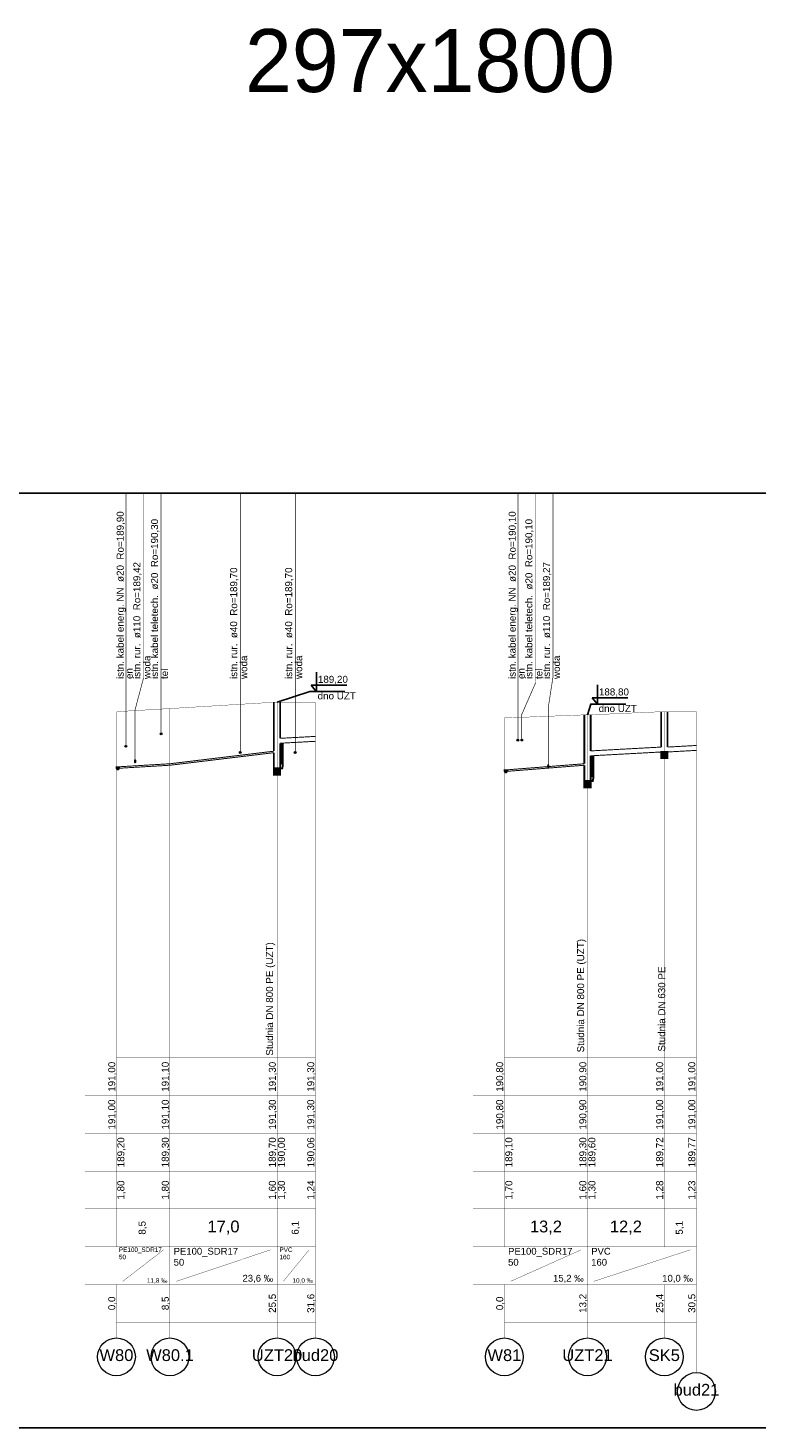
# Model space of a CAD drawing. Header units: inches. Extents: x -156 to 1086, y -12 to 33.
# Tile 27 of 30: x 786 to 809, y -12 to 33. Entities that reach past the tile are written whole.
import ezdxf
from ezdxf.lldxf.tags import DXFTag

# ---------------------------------------------------------------- set-up
doc = ezdxf.new("R2010")
doc.units = ezdxf.units.IN
doc.header["$MEASUREMENT"] = 0
for name, color, linetype, true_color in [('IS_Kolizje', 7, 'SOLID', 0x000000), ('IS_Kolizje_-_opisy', 7, 'SOLID', 0x000000), ('IS_Sieci_na_profilu', 7, 'SOLID', 0x000000), ('IS_Tabelka_profilu', 7, 'SOLID', 0x000000), ('IS_Tabelka_profilu_-_opisy', 7, 'SOLID', 0x000000), ('IS_Teren_proj', 7, 'SOLID', 0x000000)]:
    doc.layers.add(name, color=color, linetype=linetype, true_color=true_color)
tags = doc.linetypes.add('DOT', pattern=[5, 0, -5]).pattern_tags.tags
tags[6:7] = [DXFTag(74, 4), DXFTag(75, 0), DXFTag(340, '0'), DXFTag(46, 0.0), DXFTag(50, 0.0), DXFTag(44, 0.0), DXFTag(45, 0.0)]
tags[4:5] = [DXFTag(74, 4), DXFTag(75, 0), DXFTag(340, '0'), DXFTag(46, 0.0), DXFTag(50, 0.0), DXFTag(44, 0.0), DXFTag(45, 0.0)]
tags = doc.linetypes.add('SOLID', pattern=[10, 10, 0]).pattern_tags.tags
tags[6:7] = [DXFTag(74, 4), DXFTag(75, 0), DXFTag(340, '0'), DXFTag(46, 0.0), DXFTag(50, 0.0), DXFTag(44, 0.0), DXFTag(45, 0.0)]
tags[4:5] = [DXFTag(74, 4), DXFTag(75, 0), DXFTag(340, '0'), DXFTag(46, 0.0), DXFTag(50, 0.0), DXFTag(44, 0.0), DXFTag(45, 0.0)]
pattern_1 = [(37.5, (0, 0), (-0.00062993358, 0.0192682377), [0, -0.0152, 0, -0.017, 0, -0.01625]), (7.5, (0, 0), (0.01769776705, 0.02822146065), [0, -0.0082, 0, -0.0137, 0, -0.00525]), (-32.5, (-0.0123, 0), (0.03114141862, 5.659054e-05), [0, -0.005, 0, -0.018, 0, -0.0235]), (-42.5, (-0.0123, 0), (0.03006126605, 0.00877675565), [0, -0.0025, 0, -0.0118, 0, -0.0135])]

msp = doc.modelspace()

# ---------------------------------------------------------------- hatches: boundary and pattern name
at = {"layer": 'IS_Kolizje', "ltscale": 0.01}
h = msp.add_hatch(color=256, dxfattribs=at)
edge = h.paths.add_edge_path()
edge.add_ellipse((790.246, 10.3), major_axis=(0.03, 0), ratio=1, start_angle=0, end_angle=360)
h = msp.add_hatch(color=256, dxfattribs=at)
edge = h.paths.add_edge_path()
edge.add_ellipse((789.129, 9.9), major_axis=(0.03, 0), ratio=1, start_angle=0, end_angle=360)
h = msp.add_hatch(color=256, dxfattribs=at)
edge = h.paths.add_edge_path()
edge.add_ellipse((801.578, 10.095), major_axis=(0.03, 0), ratio=1, start_angle=0, end_angle=360)
h = msp.add_hatch(color=256, dxfattribs=at)
edge = h.paths.add_edge_path()
edge.add_ellipse((801.7, 10.1), major_axis=(0.03, 0), ratio=1, start_angle=0, end_angle=360)
h = msp.add_hatch(color=256, dxfattribs=at)
edge = h.paths.add_edge_path()
edge.add_ellipse((789.423, 9.423), major_axis=(0, 0.055), ratio=0.2, start_angle=0, end_angle=360)
h = msp.add_hatch(color=256, dxfattribs=at)
edge = h.paths.add_edge_path()
edge.add_ellipse((792.764, 9.7), major_axis=(0.03, 0), ratio=1, start_angle=0, end_angle=360)
h = msp.add_hatch(color=256, dxfattribs=at)
edge = h.paths.add_edge_path()
edge.add_ellipse((794.509, 9.7), major_axis=(0.03, 0), ratio=1, start_angle=0, end_angle=360)
h = msp.add_hatch(color=256, dxfattribs=at)
edge = h.paths.add_edge_path()
edge.add_ellipse((802.543, 9.266), major_axis=(0, 0.055), ratio=0.2, start_angle=0, end_angle=360)
at = {"layer": 'IS_Sieci_na_profilu', "ltscale": 0.01}
for points in [[(806.13, 9.722), (806.23, 9.722), (806.33, 9.722), (806.33, 9.522), (806.23, 9.522), (806.13, 9.522)], [(793.83, 9.2), (793.93, 9.2), (794.03, 9.2), (794.03, 9), (793.93, 9), (793.83, 9)], [(803.69, 8.8), (803.79, 8.8), (803.89, 8.8), (803.89, 8.6), (803.79, 8.6), (803.69, 8.6)]]:
    msp.add_hatch(color=256, dxfattribs=at).paths.add_polyline_path(points)
h = msp.add_hatch(dxfattribs=at)
h.set_pattern_fill('AR-SAND', color=256, scale=0.01, style=0)
h.set_pattern_definition(pattern_1)
h.paths.add_polyline_path([(807.48, 9.522), (807.58, 9.522), (807.68, 9.522), (807.58, 9.522)])
h = msp.add_hatch(dxfattribs=at)
h.set_pattern_fill('AR-SAND', color=256, scale=0.01, style=0)
h.set_pattern_definition(pattern_1)
h.paths.add_polyline_path([(795.18, 9), (795.28, 9), (795.38, 9), (795.28, 9)])
h = msp.add_hatch(dxfattribs=at)
h.set_pattern_fill('AR-SAND', color=256, scale=0.01, style=0)
h.set_pattern_definition(pattern_1)
h.paths.add_polyline_path([(805.04, 8.6), (805.14, 8.6), (805.24, 8.6), (805.14, 8.6)])

# ---------------------------------------------------------------- linework, layer by layer
for p, q in [((702.014, 17.94), (882.366, 17.94)), ((702.014, -11.76), (882.366, -11.76))]:
    msp.add_line(p, q)
for points in [[(795.187, 11.635), (795.187, 12.252)], [(793.93, 11.3), (794.967, 11.644), (796.086, 11.644)], [(796.149, 11.839), (795.009, 11.839)], [(795.187, 11.635), (795.009, 11.839)], [(804.112, 11.235), (804.112, 11.852)], [(803.79, 10.9), (803.893, 11.244), (805.011, 11.244)], [(805.074, 11.439), (803.934, 11.439)], [(804.112, 11.235), (803.934, 11.439)]]:
    msp.add_lwpolyline(points)
at = {"layer": 'IS_Kolizje', "lineweight": 20, "ltscale": 0.01}
for centre, major_axis, ratio in [((790.246, 10.3), (0.03, 0), 1), ((789.129, 9.9), (0.03, 0), 1), ((801.578, 10.095), (0.03, 0), 1), ((801.7, 10.1), (0.03, 0), 1), ((789.423, 9.423), (0, 0.055), 0.2), ((792.764, 9.7), (0.03, 0), 1), ((794.509, 9.7), (0.03, 0), 1), ((802.543, 9.266), (0, 0.055), 0.2)]:
    msp.add_ellipse(centre, major_axis=major_axis, ratio=ratio, dxfattribs=at)
at = {"layer": 'IS_Kolizje_-_opisy', "ltscale": 0.01, "const_width": 0.02}
for points in [[(789.129, 17.94), (789.129, 9.93)], [(789.689, 17.94), (789.689, 12.068), (789.423, 11.068), (789.423, 9.478)], [(790.248, 17.94), (790.246, 17.22), (790.246, 10.33)], [(792.764, 17.94), (792.764, 9.73)], [(794.509, 17.94), (794.509, 9.73)], [(801.578, 17.94), (801.578, 10.125)], [(802.138, 17.94), (802.138, 11.91), (801.7, 10.91), (801.7, 10.13)], [(802.698, 17.94), (802.698, 12.133), (802.543, 11.133), (802.543, 9.321)]]:
    msp.add_lwpolyline(points, dxfattribs=at)
at = {"layer": 'IS_Sieci_na_profilu', "ltscale": 0.01}
for points, const_width in [([(793.83, 9.747), (793.83, 11.3)], 0.06), ([(794.03, 10.152), (794.03, 11.3)], 0.06), ([(803.69, 9.347), (803.69, 10.9)], 0.06), ([(803.89, 9.752), (803.89, 10.9)], 0.06), ([(806.13, 9.878), (806.13, 11)], 0.06), ([(806.33, 9.874), (806.33, 11)], 0.06), ([(794.112, 10.004), (794.112, 9.28), (794.096, 9.2), (794.03, 9.2)], 0.06), ([(794.08, 10.003), (794.08, 9.44), (794.064, 9.36), (794.03, 9.36)], 0.06), ([(794.03, 9.2), (794.03, 10)], 0.06), ([(794.03, 10.154), (795.15, 10.215)], 0.03), ([(794.03, 9.998), (795.15, 10.059)], 0.03), ([(803.89, 9.754), (806.13, 9.876)], 0.03), ([(806.33, 9.876), (807.25, 9.927)], 0.03), ([(788.83, 9.245), (790.53, 9.346)], 0.03), ([(790.53, 9.346), (793.83, 9.745)], 0.03), ([(790.53, 9.299), (793.83, 9.698)], 0.03), ([(793.83, 9.2), (793.83, 9.697)], 0.06), ([(801.15, 9.146), (803.69, 9.346)], 0.03), ([(803.972, 9.604), (803.972, 8.88), (803.956, 8.8), (803.89, 8.8)], 0.06), ([(803.94, 9.603), (803.94, 9.04), (803.924, 8.96), (803.89, 8.96)], 0.06), ([(803.89, 8.8), (803.89, 9.6)], 0.06), ([(803.89, 9.598), (806.13, 9.72)], 0.03), ([(806.13, 9.722), (806.23, 9.722), (806.23, 9.722), (806.33, 9.722), (806.33, 9.722), (806.23, 9.722), (806.23, 9.722), (806.13, 9.722)], 0.06), ([(806.13, 9.722), (806.23, 9.722), (806.23, 9.722), (806.33, 9.722), (806.33, 9.522), (806.23, 9.522), (806.23, 9.522), (806.13, 9.522), (806.13, 9.722)], 0.06), ([(806.33, 9.72), (807.25, 9.771)], 0.03), ([(788.83, 9.198), (790.53, 9.299)], 0.03), ([(793.83, 9.2), (793.93, 9.2), (793.93, 9.2), (794.03, 9.2), (794.03, 9.2), (793.93, 9.2), (793.93, 9.2), (793.83, 9.2)], 0.06), ([(793.83, 9.2), (793.93, 9.2), (793.93, 9.2), (794.03, 9.2), (794.03, 9), (793.93, 9), (793.93, 9), (793.83, 9), (793.83, 9.2)], 0.06), ([(801.15, 9.098), (803.69, 9.299)], 0.03), ([(803.69, 8.8), (803.69, 9.297)], 0.06), ([(803.69, 8.8), (803.79, 8.8), (803.79, 8.8), (803.89, 8.8), (803.89, 8.8), (803.79, 8.8), (803.79, 8.8), (803.69, 8.8)], 0.06), ([(803.69, 8.8), (803.79, 8.8), (803.79, 8.8), (803.89, 8.8), (803.89, 8.6), (803.79, 8.6), (803.79, 8.6), (803.69, 8.6), (803.69, 8.8)], 0.06)]:
    msp.add_lwpolyline(points, dxfattribs=dict(at, const_width=const_width))
at = {"layer": 'IS_Sieci_na_profilu', "linetype": 'DOT', "lineweight": 60, "ltscale": 0.01}
for centre, ratio in [((788.877, 9.231), 0.071964), ((801.2, 9.131), 0.018352)]:
    msp.add_ellipse(centre, major_axis=(0, 0.0315), ratio=ratio, dxfattribs=at)
at = {"layer": 'IS_Tabelka_profilu', "ltscale": 0.01, "const_width": 0.01}
for points in [[(793.93, 11.3), (793.93, 0)], [(793.93, 0), (793.93, 11.3)], [(795.15, 11.3), (795.15, 0)], [(788.83, 11), (788.83, 0)], [(788.83, 0), (788.83, 11)], [(790.53, 11.1), (790.53, 0)], [(790.53, 0), (790.53, 11.1)], [(801.15, 10.8), (801.15, 0)], [(801.15, 0), (801.15, 10.8)], [(803.79, 10.9), (803.79, 0)], [(803.79, 0), (803.79, 10.9)], [(806.23, 11), (806.23, 0)], [(806.23, 0), (806.23, 11)], [(807.25, 11), (807.25, 0)], [(788.83, 0), (788.83, 1.2)], [(790.53, 0), (790.53, 1.2)], [(793.93, 0), (793.93, 1.2)], [(795.15, 0), (795.15, 1.2)], [(801.15, 0), (801.15, 1.2)], [(803.79, 0), (803.79, 1.2)], [(806.23, 0), (806.23, 1.2)], [(807.25, 0), (807.25, 1.2)], [(790.53, -6), (788.83, -6), (788.83, 0), (790.53, 0), (790.53, -6)], [(793.93, -6), (790.53, -6), (790.53, 0), (793.93, 0), (793.93, -6)], [(795.15, -6), (793.93, -6), (793.93, 0), (795.15, 0), (795.15, -6)], [(803.79, -6), (801.15, -6), (801.15, 0), (803.79, 0), (803.79, -6)], [(806.23, -6), (803.79, -6), (803.79, 0), (806.23, 0), (806.23, -6)], [(807.25, -6), (806.23, -6), (806.23, 0), (807.25, 0), (807.25, -6)], [(787.83, -1.2), (788.83, -1.2)], [(788.83, -1.2), (790.53, -1.2)], [(790.53, -1.2), (793.93, -1.2)], [(793.93, -1.2), (795.15, -1.2)], [(800.15, -1.2), (801.15, -1.2)], [(801.15, -1.2), (803.79, -1.2)], [(803.79, -1.2), (806.23, -1.2)], [(806.23, -1.2), (807.25, -1.2)], [(787.83, -2.4), (788.83, -2.4)], [(788.83, -2.4), (790.53, -2.4)], [(790.53, -2.4), (793.93, -2.4)], [(793.93, -2.4), (795.15, -2.4)], [(800.15, -2.4), (801.15, -2.4)], [(801.15, -2.4), (803.79, -2.4)], [(803.79, -2.4), (806.23, -2.4)], [(806.23, -2.4), (807.25, -2.4)], [(787.83, -3.6), (788.83, -3.6)], [(788.83, -3.6), (790.53, -3.6)], [(790.53, -3.6), (793.93, -3.6)], [(793.93, -3.6), (795.15, -3.6)], [(800.15, -3.6), (801.15, -3.6)], [(801.15, -3.6), (803.79, -3.6)], [(803.79, -3.6), (806.23, -3.6)], [(806.23, -3.6), (807.25, -3.6)], [(787.83, -4.8), (788.83, -4.8)], [(788.83, -4.8), (790.53, -4.8)], [(790.53, -4.8), (793.93, -4.8)], [(793.93, -4.8), (795.15, -4.8)], [(800.15, -4.8), (801.15, -4.8)], [(801.15, -4.8), (803.79, -4.8)], [(803.79, -4.8), (806.23, -4.8)], [(806.23, -4.8), (807.25, -4.8)], [(787.83, -6), (788.83, -6)], [(788.83, -6), (790.53, -6)], [(790.53, -7.2), (790.53, -6)], [(790.53, -6), (793.93, -6)], [(793.93, -7.2), (793.93, -6)], [(793.93, -6), (795.15, -6)], [(795.15, -7.2), (795.15, -6)], [(800.15, -6), (801.15, -6)], [(801.15, -6), (803.79, -6)], [(803.79, -7.2), (803.79, -6)], [(803.79, -6), (806.23, -6)], [(806.23, -6), (807.25, -6)], [(807.25, -7.2), (807.25, -6)], [(787.83, -7.2), (788.83, -7.2)], [(790.53, -8.4), (788.83, -8.4), (788.83, -7.2), (790.53, -7.2), (790.53, -8.4)], [(788.83, -7.2), (790.53, -7.2)], [(793.93, -8.4), (790.53, -8.4), (790.53, -7.2), (793.93, -7.2), (793.93, -8.4)], [(790.53, -7.2), (793.93, -7.2)], [(795.15, -8.4), (793.93, -8.4), (793.93, -7.2), (795.15, -7.2), (795.15, -8.4)], [(793.93, -7.2), (795.15, -7.2)], [(800.15, -7.2), (801.15, -7.2)], [(803.79, -8.4), (801.15, -8.4), (801.15, -7.2), (803.79, -7.2), (803.79, -8.4)], [(801.15, -7.2), (803.79, -7.2)], [(806.23, -8.4), (803.79, -8.4), (803.79, -7.2), (806.23, -7.2), (806.23, -8.4)], [(803.79, -7.2), (806.23, -7.2)], [(807.25, -8.4), (806.23, -8.4), (806.23, -7.2), (807.25, -7.2), (807.25, -8.4)], [(806.23, -7.2), (807.25, -7.2)], [(788.83, -8.4), (790.53, -8.4)], [(790.53, -8.4), (793.93, -8.4)], [(793.93, -8.4), (795.15, -8.4)], [(801.15, -8.4), (803.79, -8.4)], [(803.79, -8.4), (806.23, -8.4)], [(806.23, -8.4), (807.25, -8.4)]]:
    msp.add_lwpolyline(points, dxfattribs=at)
at = {"layer": 'IS_Tabelka_profilu_-_opisy', "ltscale": 0.01, "const_width": 0.01}
for points in [[(789.03, -7.1), (790.326, -6.1)], [(790.73, -7.1), (793.724, -6.1)], [(794.13, -7.1), (794.948, -6.1)], [(801.35, -7.1), (803.585, -6.1)], [(803.99, -7.1), (807.052, -6.1)], [(788.83, -8.9), (788.83, -8.4)], [(790.53, -8.9), (790.53, -8.4)], [(793.93, -8.9), (793.93, -8.4)], [(795.15, -8.9), (795.15, -8.4)], [(801.15, -8.9), (801.15, -8.4)], [(803.79, -8.9), (803.79, -8.4)], [(806.23, -8.9), (806.23, -8.4)], [(807.25, -10), (807.25, -8.4)]]:
    msp.add_lwpolyline(points, dxfattribs=at)
at = {"layer": 'IS_Tabelka_profilu_-_opisy', "lineweight": 9, "ltscale": 0.01}
for centre in [(788.83, -9.5), (790.53, -9.5), (793.93, -9.5), (795.15, -9.5), (801.15, -9.5), (803.79, -9.5), (806.23, -9.5), (807.25, -10.6)]:
    msp.add_ellipse(centre, major_axis=(0.6, 0), ratio=1, dxfattribs=at)
at = {"layer": 'IS_Teren_proj', "ltscale": 0.01, "const_width": 0.01}
for points in [[(790.53, 11.1), (793.83, 11.3)], [(793.83, 11.3), (793.93, 11.3)], [(793.93, 11.3), (794.03, 11.3)], [(794.03, 11.3), (795.15, 11.3)], [(788.83, 11), (790.53, 11.1)], [(801.15, 10.8), (803.69, 10.9)], [(803.69, 10.9), (803.79, 10.9)], [(803.79, 10.9), (803.89, 10.9)], [(803.89, 10.9), (806.13, 11)], [(806.13, 11), (806.23, 11)], [(806.23, 11), (806.33, 11)], [(806.33, 11), (807.25, 11)]]:
    msp.add_lwpolyline(points, dxfattribs=at)

# ---------------------------------------------------------------- texts
at = {"insert": (792.912, 32.689), "char_height": 2, "attachment_point": 1}
msp.add_mtext_dynamic_manual_height_columns('297x1800', width=17.92561, gutter_width=1, heights=[0], dxfattribs=at)
at = {"layer": 'IS_Kolizje_-_opisy', "ltscale": 0.01, "char_height": 0.2232, "attachment_point": 7, "rotation": 90}
for s, insert in [('\\fArial|b0|i0;istn. kabel energ. NN  ø20  Ro=189,90', (789.129, 12.039)), ('\\fArial|b0|i0;istn. kabel teletech.  ø20  Ro=190,30', (790.192, 12.039)), ('\\fArial|b0|i0;istn. kabel energ. NN  ø20  Ro=190,10', (801.578, 12.039)), ('\\fArial|b0|i0;istn. kabel teletech.  ø20  Ro=190,10', (802.081, 12.039)), ('\\fArial|b0|i0;istn. rur.  ø110  Ro=189,42', (789.632, 12.039)), ('\\fArial|b0|i0;istn. rur.  ø110  Ro=189,27', (802.641, 12.039)), ('\\fArial|b0|i0;istn. rur.  ø40  Ro=189,70', (792.706, 12.039)), ('\\fArial|b0|i0;istn. rur.  ø40  Ro=189,70', (794.452, 12.039)), ('\\fArial|b0|i0;woda', (789.912, 12.039)), ('\\fArial|b0|i0;woda', (792.986, 12.039)), ('\\fArial|b0|i0;woda', (794.732, 12.039)), ('\\fArial|b0|i0;woda', (802.921, 12.039)), ('\\fArial|b0|i0;en', (789.352, 12.039)), ('\\fArial|b0|i0;tel', (790.472, 12.039)), ('\\fArial|b0|i0;en', (801.801, 12.039)), ('\\fArial|b0|i0;tel', (802.361, 12.039))]:
    msp.add_mtext(s, dxfattribs=dict(at, insert=insert))
at = {"layer": 'IS_Tabelka_profilu_-_opisy', "ltscale": 0.01}
for s, insert, char_height, attachment_point in [('{\\fArial|b0|i0|c238|p34;189,20}', (795.704, 11.875), 0.2232, 8), ('{\\fArial|b0|i0|c238|p34;dno UZT}', (795.826, 11.388), 0.2232, 8), ('{\\fArial|b0|i0|c238|p34;188,80}', (804.629, 11.475), 0.2232, 8), ('{\\fArial|b0|i0|c238|p34;dno UZT}', (804.751, 10.988), 0.2232, 8), ('\\fArial|b0|i0;17,0', (792.23, -5.614), 0.3744, 8), ('\\fArial|b0|i0;13,2', (802.47, -5.614), 0.3744, 8), ('\\fArial|b0|i0;12,2', (805.01, -5.614), 0.3744, 8), ('\\fArial|b0|i0;PE100_SDR17', (788.908, -6.022), 0.144, 1), ('\\fArial|b0|i0;PE100_SDR17', (790.647, -6.036), 0.216, 1), ('{\\fArial|b0|i0|c238|p34;PVC}', (794.008, -6.022), 0.144, 1), ('\\fArial|b0|i0;PE100_SDR17', (801.267, -6.036), 0.216, 1), ('{\\fArial|b0|i0|c238|p34;PVC}', (803.907, -6.036), 0.216, 1), ('{\\fArial|b0|i0|c238|p34;50}', (788.908, -6.255), 0.144, 1), ('{\\fArial|b0|i0|c238|p34;50}', (790.647, -6.386), 0.216, 1), ('{\\fArial|b0|i0|c238|p34;160}', (794.008, -6.255), 0.144, 1), ('{\\fArial|b0|i0|c238|p34;50}', (801.267, -6.386), 0.216, 1), ('{\\fArial|b0|i0|c238|p34;160}', (803.907, -6.386), 0.216, 1), ('\\fArial|b0|i0;11,8 ‰', (790.448, -7.171), 0.144, 9), ('\\fArial|b0|i0;23,6 ‰', (793.807, -7.15), 0.216, 9), ('\\fArial|b0|i0;10,0 ‰', (795.071, -7.171), 0.144, 9), ('\\fArial|b0|i0;15,2 ‰', (803.668, -7.15), 0.216, 9), ('\\fArial|b0|i0;10,0 ‰', (807.136, -7.15), 0.216, 9), ('\\fArial|b0|i0;W80', (788.83, -9.258), 0.3744, 2), ('\\fArial|b0|i0;W80.1', (790.53, -9.258), 0.3744, 2), ('\\fArial|b0|i0;UZT20', (793.93, -9.258), 0.3744, 2), ('\\fArial|b0|i0;bud20', (795.15, -9.258), 0.3744, 2), ('\\fArial|b0|i0;W81', (801.15, -9.258), 0.3744, 2), ('\\fArial|b0|i0;UZT21', (803.79, -9.258), 0.3744, 2), ('\\fArial|b0|i0;SK5', (806.23, -9.258), 0.3744, 2), ('\\fArial|b0|i0;bud21', (807.25, -10.358), 0.3744, 2)]:
    msp.add_mtext(s, dxfattribs=dict(at, insert=insert, char_height=char_height, attachment_point=attachment_point))
at = {"layer": 'IS_Tabelka_profilu_-_opisy', "ltscale": 0.01, "char_height": 0.2232, "rotation": 90}
for s, insert, attachment_point in [('{\\fArial|b0|i0|c238|p34;Studnia DN 800 PE (UZT)}', (803.75, 0.174), 7), ('{\\fArial|b0|i0|c238|p34;Studnia DN 800 PE (UZT)}', (793.871, 0.071), 7), ('{\\fArial|b0|i0|c238|p34;Studnia DN 630 PE}', (806.26, 0.2), 7), ('\\fArial|b0|i0;191,00', (788.834, -0.6), 8), ('\\fArial|b0|i0;191,10', (790.534, -0.6), 8), ('\\fArial|b0|i0;191,30', (793.934, -0.6), 8), ('\\fArial|b0|i0;191,30', (795.154, -0.6), 8), ('\\fArial|b0|i0;190,80', (801.154, -0.6), 8), ('\\fArial|b0|i0;190,90', (803.794, -0.6), 8), ('\\fArial|b0|i0;191,00', (806.234, -0.6), 8), ('\\fArial|b0|i0;191,00', (807.254, -0.6), 8), ('\\fArial|b0|i0;191,00', (788.834, -1.8), 8), ('\\fArial|b0|i0;191,10', (790.534, -1.8), 8), ('\\fArial|b0|i0;191,30', (793.934, -1.8), 8), ('\\fArial|b0|i0;191,30', (795.154, -1.8), 8), ('\\fArial|b0|i0;190,80', (801.154, -1.8), 8), ('\\fArial|b0|i0;190,90', (803.794, -1.8), 8), ('\\fArial|b0|i0;191,00', (806.234, -1.8), 8), ('\\fArial|b0|i0;191,00', (807.254, -1.8), 8), ('\\fArial|b0|i0;189,20', (788.858, -3), 2), ('\\fArial|b0|i0;189,30', (790.534, -3), 8), ('\\fArial|b0|i0;189,70', (793.934, -3), 8), ('\\fArial|b0|i0;190,00', (793.958, -3), 2), ('\\fArial|b0|i0;190,06', (795.154, -3), 8), ('\\fArial|b0|i0;189,10', (801.178, -3), 2), ('\\fArial|b0|i0;189,30', (803.794, -3), 8), ('\\fArial|b0|i0;189,60', (803.818, -3), 2), ('\\fArial|b0|i0;189,72', (806.234, -3), 8), ('\\fArial|b0|i0;189,77', (807.254, -3), 8), ('\\fArial|b0|i0;1,80', (788.858, -4.2), 2), ('\\fArial|b0|i0;1,80', (790.534, -4.2), 8), ('\\fArial|b0|i0;1,60', (793.934, -4.2), 8), ('\\fArial|b0|i0;1,30', (793.958, -4.2), 2), ('\\fArial|b0|i0;1,24', (795.154, -4.2), 8), ('\\fArial|b0|i0;1,70', (801.178, -4.2), 2), ('\\fArial|b0|i0;1,60', (803.794, -4.2), 8), ('\\fArial|b0|i0;1,30', (803.818, -4.2), 2), ('\\fArial|b0|i0;1,28', (806.234, -4.2), 8), ('\\fArial|b0|i0;1,23', (807.254, -4.2), 8), ('\\fArial|b0|i0;8,5', (789.798, -5.4), 8), ('\\fArial|b0|i0;6,1', (794.658, -5.4), 8), ('\\fArial|b0|i0;5,1', (806.858, -5.4), 8), ('{\\fArial|b0|i0|c238|p34;25,5}', (793.934, -7.8), 8), ('{\\fArial|b0|i0|c238|p34;31,6}', (795.154, -7.8), 8), ('\\fArial|b0|i0;13,2', (803.794, -7.8), 8), ('\\fArial|b0|i0;25,4', (806.234, -7.8), 8), ('\\fArial|b0|i0;30,5', (807.254, -7.8), 8), ('\\fArial|b0|i0;0,0', (788.834, -7.8), 8), ('\\fArial|b0|i0;8,5', (790.534, -7.8), 8), ('\\fArial|b0|i0;0,0', (801.154, -7.8), 8)]:
    msp.add_mtext(s, dxfattribs=dict(at, insert=insert, attachment_point=attachment_point))

doc.saveas('drawing.dxf')
